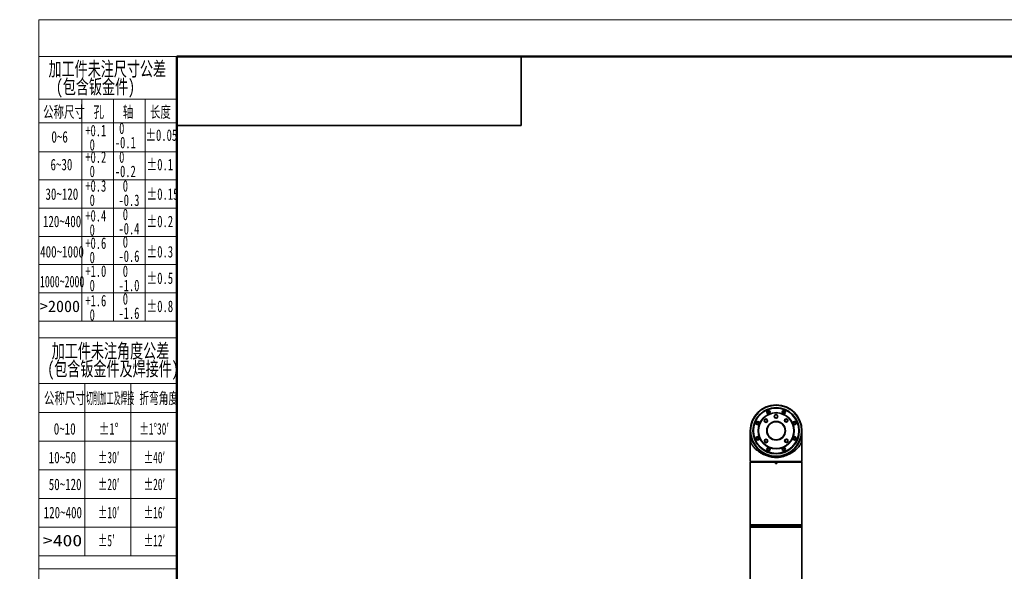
# Model space of a CAD drawing. Header units: millimetres. Extents: x -4 to 420, y 0 to 297.
# Tile 4 of 14: x -3 to 168, y 201 to 297. Entities that reach past the tile are written whole.
import ezdxf

# ---------------------------------------------------------------- set-up
doc = ezdxf.new("R2010")
doc.units = ezdxf.units.MM
doc.layers.get('0').update_dxf_attribs({"lineweight": 18})
doc.layers.add('标注层', color=150, linetype='Continuous', lineweight=18)
doc.styles.add('SLDTEXTSTYLE0', font='txt', dxfattribs={"width": 0.7})
doc.styles.add('SLDTEXTSTYLE10', font='txt', dxfattribs={"width": 1.253219})
doc.styles.add('SLDTEXTSTYLE2', font='txt', dxfattribs={"width": 0.7})
doc.styles.add('SLDTEXTSTYLE4', font='txt', dxfattribs={"width": 0.67})
doc.styles.add('SLDTEXTSTYLE5', font='txt', dxfattribs={"width": 0.677991})
doc.styles.add('SLDTEXTSTYLE6', font='txt', dxfattribs={"width": 0.631687})
doc.styles.add('SLDTEXTSTYLE7', font='txt', dxfattribs={"width": 1.026693})
doc.styles.add('SLDTEXTSTYLE8', font='txt', dxfattribs={"width": 0.601124})
doc.styles.add('SLDTEXTSTYLE9', font='txt', dxfattribs={"width": 0.427578})

# ---------------------------------------------------------------- blocks, each defined once
blk = doc.blocks.new('SW_NOTE_2')
at = {"layer": '标注层', "color": 0, "char_height": 2.5, "attachment_point": 2, "style": 'SLDTEXTSTYLE0'}
for s, insert, width in [('加工件未注尺寸公差', (15.47, 3.22), 44.581), ('(包含钣金件)', (13.41, 0.11), 27.8631)]:
    blk.add_mtext(s, dxfattribs=dict(at, insert=insert, width=width))
blk = doc.blocks.new('SW_NOTE_3')
at = {"layer": '标注层', "color": 0, "char_height": 2, "attachment_point": 1, "style": 'SLDTEXTSTYLE4'}
for s, insert, width in [('0', (0.75, 2.58), 1.5421), ('-0.1', (0, 0.09), 7.1567)]:
    blk.add_mtext(s, dxfattribs=dict(at, insert=insert, width=width))
blk = doc.blocks.new('SW_NOTE_4')
at = {"layer": '标注层', "color": 0, "char_height": 2, "attachment_point": 1, "style": 'SLDTEXTSTYLE4'}
for s, insert, width in [('+0.1', (0, 2.58), 7.1117), ('0', (0.75, 0.09), 1.5421)]:
    blk.add_mtext(s, dxfattribs=dict(at, insert=insert, width=width))
blk = doc.blocks.new('SW_NOTE_5')
at = {"layer": '标注层', "color": 0, "char_height": 2, "attachment_point": 1, "style": 'SLDTEXTSTYLE4'}
for s, insert, width in [('+0.2', (0, 2.58), 7.2615), ('0', (0.75, 0.09), 1.5421)]:
    blk.add_mtext(s, dxfattribs=dict(at, insert=insert, width=width))
blk = doc.blocks.new('SW_NOTE_6')
at = {"layer": '标注层', "color": 0, "char_height": 2, "attachment_point": 1, "style": 'SLDTEXTSTYLE4'}
for s, insert, width in [('+0.3', (0, 2.58), 7.2615), ('0', (0.75, 0.09), 1.5421)]:
    blk.add_mtext(s, dxfattribs=dict(at, insert=insert, width=width))
blk = doc.blocks.new('SW_NOTE_7')
at = {"layer": '标注层', "color": 0, "char_height": 2, "attachment_point": 1, "style": 'SLDTEXTSTYLE4'}
for s, insert, width in [('+0.4', (0, 2.58), 7.3663), ('0', (0.75, 0.09), 1.5421)]:
    blk.add_mtext(s, dxfattribs=dict(at, insert=insert, width=width))
blk = doc.blocks.new('SW_NOTE_8')
at = {"layer": '标注层', "color": 0, "char_height": 2, "attachment_point": 1, "style": 'SLDTEXTSTYLE4'}
for s, insert, width in [('0', (0.75, 2.58), 1.5421), ('-0.2', (0, 0.09), 7.3064)]:
    blk.add_mtext(s, dxfattribs=dict(at, insert=insert, width=width))
blk = doc.blocks.new('SW_NOTE_9')
at = {"layer": '标注层', "color": 0, "char_height": 2, "attachment_point": 1, "style": 'SLDTEXTSTYLE4'}
for s, insert, width in [('0', (0.75, 2.58), 1.5421), ('-0.3', (0, 0.09), 7.3064)]:
    blk.add_mtext(s, dxfattribs=dict(at, insert=insert, width=width))
blk = doc.blocks.new('SW_NOTE_10')
at = {"layer": '标注层', "color": 0, "char_height": 2, "attachment_point": 1, "style": 'SLDTEXTSTYLE4'}
for s, insert, width in [('0', (0.75, 2.58), 1.5421), ('-0.4', (0, 0.09), 7.4112)]:
    blk.add_mtext(s, dxfattribs=dict(at, insert=insert, width=width))
blk = doc.blocks.new('SW_NOTE_11')
at = {"layer": '标注层', "color": 0, "char_height": 2, "attachment_point": 1, "style": 'SLDTEXTSTYLE4'}
for s, insert, width in [('+0.6', (0, 2.58), 7.3064), ('0', (0.75, 0.09), 1.5421)]:
    blk.add_mtext(s, dxfattribs=dict(at, insert=insert, width=width))
blk = doc.blocks.new('SW_NOTE_12')
at = {"layer": '标注层', "color": 0, "char_height": 2, "attachment_point": 1, "style": 'SLDTEXTSTYLE4'}
for s, insert, width in [('0', (0.75, 2.58), 1.5421), ('-0.6', (0, 0.09), 7.3513)]:
    blk.add_mtext(s, dxfattribs=dict(at, insert=insert, width=width))
blk = doc.blocks.new('SW_NOTE_13')
at = {"layer": '标注层', "color": 0, "char_height": 2, "attachment_point": 1, "style": 'SLDTEXTSTYLE4'}
for s, insert, width in [('+1.0', (0, 2.58), 7.3064), ('0', (0.75, 0.09), 1.5421)]:
    blk.add_mtext(s, dxfattribs=dict(at, insert=insert, width=width))
blk = doc.blocks.new('SW_NOTE_14')
at = {"layer": '标注层', "color": 0, "char_height": 2, "attachment_point": 1, "style": 'SLDTEXTSTYLE4'}
for s, insert, width in [('0', (0.75, 2.58), 1.5421), ('-1.0', (0, 0.09), 7.3513)]:
    blk.add_mtext(s, dxfattribs=dict(at, insert=insert, width=width))
blk = doc.blocks.new('SW_NOTE_15')
at = {"layer": '标注层', "color": 0, "char_height": 2, "attachment_point": 1, "style": 'SLDTEXTSTYLE4'}
for s, insert, width in [('+1.6', (0, 2.58), 7.3064), ('0', (0.75, 0.09), 1.5421)]:
    blk.add_mtext(s, dxfattribs=dict(at, insert=insert, width=width))
blk = doc.blocks.new('SW_NOTE_16')
at = {"layer": '标注层', "color": 0, "char_height": 2, "attachment_point": 1, "style": 'SLDTEXTSTYLE4'}
for s, insert, width in [('0', (0.75, 2.58), 1.5421), ('-1.6', (0, 0.09), 7.3513)]:
    blk.add_mtext(s, dxfattribs=dict(at, insert=insert, width=width))
blk = doc.blocks.new('SW_NOTE_17')
at = {"layer": '标注层', "color": 0, "char_height": 2.5, "attachment_point": 2, "style": 'SLDTEXTSTYLE0'}
for s, insert, width in [('加工件未注角度公差', (15.47, 3.22), 44.581), ('(包含钣金件及焊接件)', (15.91, 0.11), 47.8855)]:
    blk.add_mtext(s, dxfattribs=dict(at, insert=insert, width=width))

msp = doc.modelspace()

# ---------------------------------------------------------------- linework, layer by layer
at = {"color": 7, "linetype": 'Continuous', "lineweight": 18}
for q in [(419.992988, 297.39658), (-0.000512, 0.39658)]:
    msp.add_line((-0.000512, 297.39658), q, dxfattribs=at)
at = {"color": 1, "linetype": 'Continuous', "lineweight": 18}
for p, q in [((23.995928, 290.989446), (-0.000512, 290.989446)), ((-0.000512, 290.989446), (-0.000512, 0.39658)), ((7.493114, 283.573139), (-0.000512, 283.573139)), ((7.493114, 283.573139), (7.493114, 279.573139)), ((7.493114, 283.573139), (12.994052, 283.573139)), ((12.994052, 283.573139), (12.994052, 244.899718)), ((18.49499, 283.573139), (12.994052, 283.573139)), ((18.49499, 283.573139), (18.49499, 244.899718)), ((18.49499, 283.573139), (23.995928, 283.573139)), ((7.493114, 279.954478), (7.493114, 244.899718)), ((-0.004072, 279.449178), (23.995928, 279.449178)), ((-0.004072, 274.400427), (23.995928, 274.400427)), ((-0.004072, 269.483642), (23.995928, 269.483642)), ((-0.004072, 264.566857), (23.995928, 264.566857)), ((-0.004072, 259.650072), (23.995928, 259.650072)), ((-0.004072, 254.733287), (23.995928, 254.733287)), ((-0.004072, 249.816502), (23.995928, 249.816502)), ((-0.004072, 244.899718), (23.995928, 244.899718)), ((-0.000512, 241.971658), (23.995928, 241.971658)), ((7.992988, 233.994596), (-0.000512, 233.994596)), ((7.992988, 233.994596), (7.992988, 203.994596)), ((7.992988, 233.994596), (15.992988, 233.994596)), ((15.992988, 233.994596), (15.992988, 203.994596)), ((15.992988, 233.994596), (23.995928, 233.994596)), ((-0.000512, 228.994596), (23.995928, 228.994596)), ((-0.000512, 223.994596), (23.995928, 223.994596)), ((-0.000512, 218.994596), (23.995928, 218.994596)), ((-0.000512, 213.994596), (23.995928, 213.994596)), ((-0.000512, 208.994596), (23.995928, 208.994596)), ((-0.000512, 203.994596), (23.995928, 203.994596)), ((-0.000512, 201.740178), (23.995928, 201.740178))]:
    msp.add_line(p, q, dxfattribs=at)
at = {"color": 7, "linetype": 'Continuous', "lineweight": 50}
for p, q in [((23.995928, 5.989446), (23.995928, 290.989446)), ((23.995928, 290.989446), (413.995928, 290.989446))]:
    msp.add_line(p, q, dxfattribs=at)
at = {"color": 7, "linetype": 'Continuous', "lineweight": 35}
for p, q in [((83.995928, 278.989446), (83.995928, 290.989446)), ((23.995928, 278.989446), (83.995928, 278.989446))]:
    msp.add_line(p, q, dxfattribs=at)
at = {"color": 0, "linetype": 'Continuous', "lineweight": 35}
for p, q in [((123.869401, 225.789721), (123.869401, 220.719727)), ((123.870601, 225.686903), (123.870601, 225.68471)), ((123.870602, 225.683268), (123.870602, 225.002106)), ((132.868592, 225.703903), (132.868544, 225.701459)), ((132.868604, 225.704391), (132.868706, 225.709744)), ((132.869401, 220.459719), (132.869401, 225.789721)), ((125.928559, 222.007521), (125.928587, 222.00919)), ((125.98788, 221.971567), (125.987834, 221.966203)), ((126.34757, 221.766885), (126.347593, 221.769484)), ((127.293786, 221.418615), (127.293809, 221.420165)), ((129.444993, 221.420165), (129.445038, 221.417232)), ((130.056359, 221.617718), (130.056356, 221.617897)), ((130.391209, 221.769484), (130.391244, 221.765562)), ((130.750971, 221.965952), (130.750922, 221.971567)), ((130.810215, 222.00919), (130.810266, 222.006221)), ((123.869401, 220.719727), (123.870512, 220.719727)), ((123.939403, 220.37973), (123.869403, 220.30973)), ((123.869403, 220.30973), (123.869403, 214.389725)), ((128.269403, 220.30973), (123.869403, 220.30973)), ((123.870512, 220.459719), (123.870512, 220.719727)), ((123.870512, 220.459719), (132.869401, 220.459719)), ((123.920417, 220.409723), (123.889401, 220.440836)), ((132.819401, 220.409723), (123.920417, 220.409723)), ((128.283289, 220.37973), (123.939403, 220.37973)), ((128.269403, 220.328613), (128.269403, 220.30973)), ((128.269403, 220.30973), (128.269403, 220.069726)), ((128.469403, 220.069726), (128.269403, 220.069726)), ((128.455517, 220.37973), (128.283289, 220.37973)), ((132.799403, 220.37973), (128.455517, 220.37973)), ((128.469403, 220.328613), (128.469403, 220.30973)), ((128.469403, 220.069726), (128.469403, 220.30973)), ((132.869403, 220.30973), (128.469403, 220.30973)), ((132.869403, 220.30973), (132.799403, 220.37973)), ((132.819401, 220.409723), (132.869401, 220.459719)), ((132.869403, 214.389725), (132.869403, 220.30973)), ((123.869403, 214.389725), (123.869403, 209.38973)), ((132.869403, 209.38973), (132.869403, 214.389725)), ((123.869403, 209.38973), (123.869403, 209.249719)), ((123.869403, 209.38973), (131.551383, 209.38973)), ((123.869403, 209.38973), (132.869403, 209.38973)), ((123.869403, 209.249719), (132.869403, 209.249719)), ((123.870514, 209.059723), (123.870514, 209.234853)), ((131.551383, 209.38973), (132.869403, 209.38973)), ((132.869403, 209.249719), (132.869403, 209.38973)), ((132.869403, 209.059723), (132.869403, 209.249719)), ((123.869403, 208.979722), (123.869403, 182.369723)), ((123.869403, 208.979722), (128.369403, 208.979722)), ((123.870514, 209.059723), (124.358292, 209.059723)), ((123.920419, 209.009726), (123.889403, 209.04084)), ((124.580514, 209.009726), (123.920419, 209.009726)), ((123.947452, 209.152158), (124.653742, 208.993252)), ((131.496195, 209.152158), (123.947452, 209.152158)), ((124.653742, 208.993252), (130.996772, 208.993252)), ((124.675694, 208.990808), (132.063112, 208.990808)), ((128.369403, 208.979722), (132.869403, 208.979722)), ((130.996772, 208.993252), (132.085064, 208.993252)), ((132.791354, 209.152158), (131.496195, 209.152158)), ((132.085064, 208.993252), (132.791354, 209.152158)), ((132.819403, 209.009726), (132.158292, 209.009726)), ((132.380514, 209.059723), (132.869403, 209.059723)), ((132.819403, 209.009726), (132.869403, 209.059723)), ((132.869403, 182.369723), (132.869403, 208.979722))]:
    msp.add_line(p, q, dxfattribs=at)
for centre, radius in [((128.369401, 225.789724), 4.5), ((128.369401, 225.789724), 4.437139), ((128.369401, 225.789724), 4.03143), ((128.369401, 225.789724), 4), ((128.369401, 225.789724), 3.95), ((128.369401, 225.789724), 3.15), ((128.369401, 225.789724), 3.1), ((127.039576, 229.000206), 0.3), ((127.039576, 229.000206), 0.17), ((128.347585, 228.289629), 0.315), ((128.347585, 228.289629), 0.3), ((129.699226, 229.000206), 0.3), ((129.699226, 229.000206), 0.17), ((125.15892, 227.119549), 0.3), ((125.15892, 227.119549), 0.17), ((126.586275, 227.541997), 0.3), ((126.586275, 227.541997), 0.25), ((128.369401, 225.789724), 1.625), ((128.369401, 225.789724), 1.575), ((130.121674, 227.57285), 0.3), ((130.121674, 227.57285), 0.25), ((131.579883, 227.119549), 0.3), ((131.579883, 227.119549), 0.17), ((125.15892, 224.459899), 0.3), ((125.15892, 224.459899), 0.17), ((131.579883, 224.459899), 0.3), ((131.579883, 224.459899), 0.17), ((126.617128, 224.006598), 0.3), ((126.617128, 224.006598), 0.25), ((130.152527, 224.037451), 0.3), ((130.152527, 224.037451), 0.25), ((127.039576, 222.579243), 0.3), ((127.039576, 222.579243), 0.17), ((129.699226, 222.579243), 0.3), ((129.699226, 222.579243), 0.17)]:
    msp.add_circle(centre, radius, dxfattribs=at)
for centre, start, end in [((123.969403, 209.249724), 180, 257.31961651), ((132.769403, 209.249724), 282.68038349, 360), ((124.675694, 209.090809), 257.31961651, 270), ((132.063112, 209.090809), 270, 282.68038349)]:
    msp.add_arc(centre, 0.1, start, end, dxfattribs=at)
for points, knots in [([(132.868201, 225.002094), (132.868517, 224.902495), (132.868918, 224.775733), (132.86893, 224.622816), (132.868861, 224.548918), (132.868626, 224.460366), (132.867999, 224.377949), (132.866448, 224.304659), (132.863044, 224.210583), (132.853131, 224.103431), (132.829673, 223.975543), (132.799481, 223.864359), (132.765015, 223.763724), (132.726652, 223.665631), (132.654343, 223.505593), (132.531078, 223.28704), (132.33781, 223.014842), (132.103978, 222.745501), (131.871597, 222.524394), (131.663564, 222.349977), (131.496589, 222.222126), (131.328197, 222.103638), (131.128744, 221.974489), (130.89437, 221.837921), (130.621251, 221.69812), (130.286196, 221.548046), (129.882014, 221.399127), (129.449305, 221.278059), (129.054677, 221.199549), (128.709667, 221.152771), (128.395987, 221.134083), (128.119878, 221.145547), (127.866503, 221.171609), (127.599055, 221.214629), (127.310446, 221.27606), (127.006202, 221.356864), (126.692757, 221.458581), (126.418074, 221.564725), (126.179735, 221.670049), (125.974692, 221.770327), (125.771644, 221.879853), (125.593662, 221.98563), (125.438536, 222.085579), (125.304118, 222.178075), (125.170446, 222.27645), (125.038238, 222.380667), (124.886301, 222.509399), (124.713392, 222.670652), (124.526495, 222.867898), (124.390394, 223.034529), (124.298785, 223.159507), (124.244524, 223.238367), (124.193773, 223.317315), (124.146575, 223.396376), (124.10296, 223.475474), (124.063127, 223.554733), (124.020697, 223.646102), (123.976884, 223.752714), (123.937909, 223.869117), (123.908297, 223.980886), (123.891476, 224.07214), (123.882121, 224.146238), (123.87743, 224.199134), (123.873505, 224.263944), (123.87149, 224.335921), (123.870522, 224.415108), (123.86984, 224.527469), (123.869787, 224.728153), (123.870303, 224.901748), (123.870601, 225.002094)], [0, 0, 0, 0, 0.2383093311, 0.3033050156, 0.361520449, 0.4134076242, 0.5153025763, 0.5672723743, 0.6211743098, 0.8118087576, 1.00550096, 1.2032047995, 1.3332727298, 1.4812358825, 1.6594906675, 2.0730148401, 2.4872024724, 2.9024895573, 3.3165777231, 3.5399654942, 3.753099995, 3.9560283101, 4.148792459, 4.4380771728, 4.7147652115, 4.9791328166, 5.4030260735, 5.8078181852, 6.0812629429, 6.371299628, 6.6358242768, 6.8235534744, 7.024760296, 7.240153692, 7.4703087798, 7.7364764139, 8.010673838, 8.2934397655, 8.4902594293, 8.6940338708, 8.9048838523, 9.1229272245, 9.2764175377, 9.4361614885, 9.6021898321, 9.7745141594, 9.9531633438, 10.2289140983, 10.5427492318, 10.8761807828, 10.9969529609, 11.1177687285, 11.238623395, 11.3595163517, 11.4804532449, 11.6014289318, 11.7214762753, 11.9028711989, 12.0994944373, 12.2652791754, 12.4313089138, 12.512271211, 12.5814191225, 12.6390613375, 12.7450205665, 12.7959879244, 12.8469227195, 13.0226282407, 13.2633288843, 13.2633288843, 13.2633288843, 13.2633288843]), ([(123.870203, 225.704296), (123.870155, 225.706752), (123.869973, 225.716075), (123.870334, 225.697209), (123.8706, 225.683315)], [0, 0, 0, 0, 0.008382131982, 0.031810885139, 0.031810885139, 0.031810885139, 0.031810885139]), ([(123.870619, 225.682815), (123.870621, 225.682435), (123.870737, 225.658591), (123.871209, 225.56702), (123.871737, 225.438195), (123.872041, 225.314246), (123.871937, 225.169208), (123.87192, 224.992768), (123.871871, 224.777194), (123.871835, 224.567856), (123.87181, 224.410246), (123.871796, 224.327465)], [0, 0, 0, 0, 0.0033297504, 0.2093623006, 0.3793869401, 0.5135326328, 0.6291638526, 0.8609906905, 1.0061694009, 1.1719522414, 1.3553528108, 1.3553528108, 1.3553528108, 1.3553528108]), ([(132.867359, 224.347432), (132.867363, 224.358452), (132.867398, 224.449083), (132.867498, 224.613465), (132.867692, 224.901245), (132.867984, 225.220246), (132.868317, 225.510399), (132.868534, 225.66362), (132.868571, 225.700617), (132.868572, 225.702067)], [0, 0, 0, 0, 0.0247658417, 0.2036780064, 0.3771186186, 0.7106887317, 1.0311851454, 1.3419603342, 1.3546353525, 1.3546353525, 1.3546353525, 1.3546353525]), ([(123.889401, 220.440836), (123.885702, 220.444536), (123.879406, 220.450831), (123.873109, 220.457124), (123.870512, 220.459719)], [0, 0, 0, 0, 0.01569654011, 0.026708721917, 0.026708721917, 0.026708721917, 0.026708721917]), ([(128.283289, 220.37973), (128.278015, 220.368266), (128.270316, 220.35153), (128.269622, 220.334103), (128.269403, 220.328613)], [0, 0, 0, 0, 0.036611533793, 0.053452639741, 0.053452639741, 0.053452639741, 0.053452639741]), ([(128.469403, 220.328613), (128.467629, 220.344169), (128.465633, 220.361684), (128.456534, 220.377915), (128.455517, 220.37973)], [0, 0, 0, 0, 0.047386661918, 0.053351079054, 0.053351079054, 0.053351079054, 0.053351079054]), ([(123.889403, 209.04084), (123.885703, 209.04454), (123.879408, 209.050835), (123.873111, 209.057128), (123.870514, 209.059723)], [0, 0, 0, 0, 0.015696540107, 0.026708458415, 0.026708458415, 0.026708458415, 0.026708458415]), ([(125.695937, 209.077735), (125.670701, 209.085466), (125.620219, 209.10093), (125.519645, 209.121439), (125.415426, 209.137055), (125.318171, 209.146189), (125.239499, 209.148243), (125.186915, 209.143264), (125.165178, 209.131841), (125.176521, 209.114907), (125.220598, 209.093805), (125.293783, 209.070572), (125.38841, 209.047836), (125.492977, 209.028661), (125.594042, 209.015797), (125.679391, 209.010897), (125.740359, 209.014214), (125.771991, 209.025006), (125.771039, 209.041979), (125.742428, 209.060605), (125.709008, 209.072919), (125.695937, 209.077735)], [0, 0, 0, 0, 0.0694775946, 0.1389796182, 0.2076957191, 0.2749155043, 0.3407886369, 0.4059649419, 0.4712989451, 0.5375720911, 0.6052509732, 0.674304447, 0.7441205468, 0.813629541, 0.8817530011, 0.948033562, 1.0129730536, 1.0777521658, 1.1435795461, 1.2111208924, 1.254505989, 1.254505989, 1.254505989, 1.254505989]), ([(131.480673, 209.147222), (131.454928, 209.146549), (131.403445, 209.145203), (131.305489, 209.134675), (131.204993, 209.11887), (131.110089, 209.098477), (131.031942, 209.075498), (130.980336, 209.052399), (130.96251, 209.032243), (130.980714, 209.017863), (131.031552, 209.011245), (131.107614, 209.01287), (131.200132, 209.022182), (131.30015, 209.037992), (131.398016, 209.058583), (131.482944, 209.081673), (131.544027, 209.104569), (131.57293, 209.124481), (131.565592, 209.139012), (131.530428, 209.146263), (131.494319, 209.146959), (131.480673, 209.147222)], [0, 0, 0, 0, 0.0654434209, 0.1308661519, 0.1968826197, 0.2642433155, 0.3330335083, 0.402760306, 0.4724237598, 0.5408981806, 0.6075481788, 0.6726787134, 0.7373749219, 0.8028960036, 0.8700559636, 0.9388844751, 1.0086561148, 1.0782579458, 1.146733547, 1.2136922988, 1.2543700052, 1.2543700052, 1.2543700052, 1.2543700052])]:
    msp.add_open_spline(points, degree=3, knots=knots, dxfattribs=at)

# ---------------------------------------------------------------- block references
at = {"layer": '标注层', "color": 1}
for name, p in [('SW_NOTE_2', (-3.571844, 286.856731)), ('SW_NOTE_3', (13.212828, 276.905104)), ('SW_NOTE_4', (8.071798, 276.50879)), ('SW_NOTE_5', (8.071798, 271.887177)), ('SW_NOTE_8', (13.212828, 271.887177)), ('SW_NOTE_6', (8.071798, 266.86071)), ('SW_NOTE_9', (13.847306, 266.86071)), ('SW_NOTE_7', (8.071798, 261.6614)), ('SW_NOTE_10', (13.847306, 261.897057)), ('SW_NOTE_11', (8.071798, 256.887971)), ('SW_NOTE_12', (13.848694, 257.111847)), ('SW_NOTE_13', (8.071798, 252.013755)), ('SW_NOTE_14', (13.848694, 252.013755)), ('SW_NOTE_15', (8.071798, 246.880359)), ('SW_NOTE_16', (13.848694, 247.186944)), ('SW_NOTE_17', (-3.01307, 237.725105))]:
    msp.add_blockref(name, p, dxfattribs=at)

# ---------------------------------------------------------------- texts
at = {"layer": '标注层', "color": 1, "char_height": 2, "attachment_point": 1}
for s, insert, width, style in [('公称尺寸', (0.723669, 282.330441), 15.51731844, 'SLDTEXTSTYLE0'), ('孔', (9.507844, 282.330441), 3.6603352, 'SLDTEXTSTYLE0'), ('轴', (14.598939, 282.330441), 3.55083799, 'SLDTEXTSTYLE0'), ('长度', (19.323152, 282.330441), 7.60223464, 'SLDTEXTSTYLE0'), ('0~6', (2.171743, 277.982342), 5.61564246, 'SLDTEXTSTYLE2'), ('%%P0.05', (18.534263, 278.288733), 10.78724703, 'SLDTEXTSTYLE5'), ('6~30', (2.008483, 273.162727), 7.61787709, 'SLDTEXTSTYLE2'), ('%%P0.1', (18.748343, 273.162727), 8.69646039, 'SLDTEXTSTYLE5'), ('30~120', (1.129316, 268.01911), 11.57541899, 'SLDTEXTSTYLE2'), ('%%P0.15', (18.748343, 268.01911), 10.78724703, 'SLDTEXTSTYLE5'), ('120~400', (0.690428, 263.254989), 13.35865922, 'SLDTEXTSTYLE2'), ('%%P0.2', (18.748343, 263.254989), 8.84796667, 'SLDTEXTSTYLE5'), ('400~1000', (0.209991, 257.970892), 15.67374302, 'SLDTEXTSTYLE2'), ('%%P0.3', (18.748343, 257.970892), 8.84796667, 'SLDTEXTSTYLE5'), ('1000~2000', (0.171101, 252.782443), 15.66866981, 'SLDTEXTSTYLE6'), ('%%P0.5', (18.748343, 253.361985), 8.84796667, 'SLDTEXTSTYLE5'), ('%%P0.8', (18.748343, 248.469112), 8.86311729, 'SLDTEXTSTYLE5'), ('>2000', (0.171101, 248.469112), 13.99514394, 'SLDTEXTSTYLE7'), ('公称尺寸', (0.872868, 232.465602), 15.51731844, 'SLDTEXTSTYLE0'), ('切削加工及焊接', (8.202868, 232.465602), 16.94067287, 'SLDTEXTSTYLE9'), ('折弯角度', (17.494176, 232.465602), 13.39263277, 'SLDTEXTSTYLE8'), ('0~10', (2.580319, 227.122427), 7.61787709, 'SLDTEXTSTYLE2'), ('%%P1%%D', (10.411104, 227.122427), 6.62082437, 'SLDTEXTSTYLE5'), ('%%P1%%D30′', (17.494176, 227.122427), 12.55979102, 'SLDTEXTSTYLE8'), ('10~50', (1.702541, 222.132221), 9.35418994, 'SLDTEXTSTYLE2'), ('%%P30′', (10.279159, 222.132221), 7.40154529, 'SLDTEXTSTYLE8'), ('%%P40′', (18.244176, 222.132221), 7.40154529, 'SLDTEXTSTYLE8'), ('50~120', (1.702541, 217.449122), 11.57541899, 'SLDTEXTSTYLE2'), ('%%P20′', (10.279159, 217.449122), 7.40154529, 'SLDTEXTSTYLE8'), ('%%P20′', (18.244176, 217.449122), 7.40154529, 'SLDTEXTSTYLE8'), ('%%P10′', (10.279159, 212.543918), 7.40154529, 'SLDTEXTSTYLE8'), ('%%P16′', (18.245565, 212.543918), 7.40154529, 'SLDTEXTSTYLE8'), ('120~400', (0.824764, 212.543918), 13.35865922, 'SLDTEXTSTYLE2'), ('>400', (0.700531, 207.661259), 13.49835975, 'SLDTEXTSTYLE10'), ('%%P5′', (10.279159, 207.661259), 5.68213005, 'SLDTEXTSTYLE8'), ('%%P12′', (18.245565, 207.661259), 7.40154529, 'SLDTEXTSTYLE8')]:
    msp.add_mtext(s, dxfattribs=dict(at, insert=insert, width=width, style=style))

doc.saveas('drawing.dxf')
